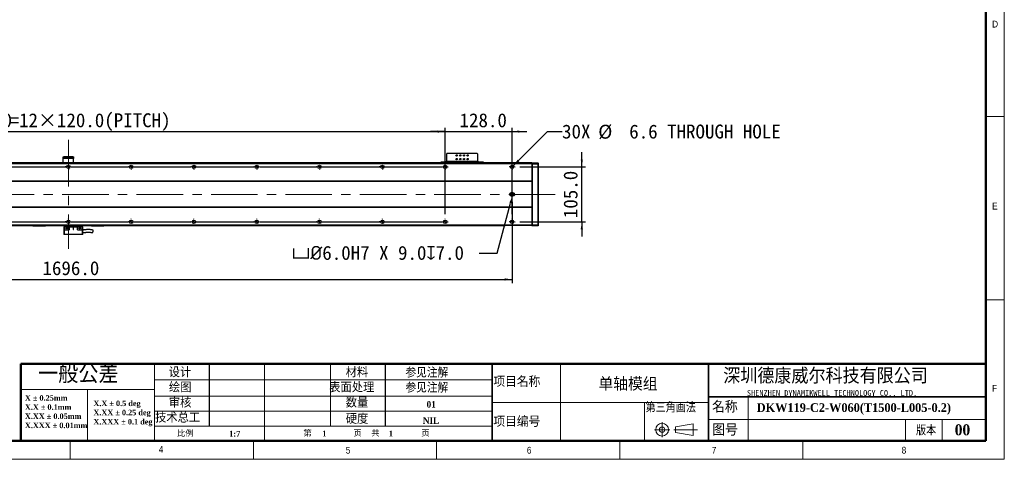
# Model space of a CAD drawing. Header units: millimetres. Extents: x 35 to 2905, y 35 to 2044.
# Tile 2 of 5: x 1023 to 2905, y 35 to 874. Entities that reach past the tile are written whole.
import ezdxf

# ---------------------------------------------------------------- set-up
doc = ezdxf.new("R2010")
doc.units = ezdxf.units.MM
doc.header["$LTSCALE"] = 7
doc.header["$PDSIZE"] = -1
doc.linetypes.add('CENTERX2', pattern=[20.32, 12.7, -2.54, 2.54, -2.54])
doc.layers.add('DIMNS', color=7, linetype='Continuous')
doc.styles.add('SLDTEXTSTYLE1', font='Gothic.ttf', dxfattribs={"width": 0.913})
doc.styles.add('SLDTEXTSTYLE2', font='timesbd.ttf', dxfattribs={"width": 0.933})
doc.styles.add('SLDTEXTSTYLE3', font='txt', dxfattribs={"bigfont": 'bigfont'})
doc.styles.add('SLDTEXTSTYLE4', font='txt', dxfattribs={"bigfont": 'bigfont'})
doc.styles.add('SLDTEXTSTYLE5', font='txt', dxfattribs={"bigfont": 'bigfont'})
doc.styles.add('SLDTEXTSTYLE6', font='txt')
doc.styles.add('SLDTEXTSTYLE7', font='timesbd.ttf', dxfattribs={"width": 0.933, "bigfont": 'bigfont'})
doc.styles.add('SLDTEXTSTYLE8', font='txt')
doc.dimstyles.new('SLDDIMSTYLE0', dxfattribs={"dimtxt": 26.6, "dimasz": 14, "dimexe": 0, "dimexo": 0.0625, "dimgap": 6.65, "dimtad": 2, "dimdec": 1, "dimrnd": 1e-09, "dimzin": 4, "dimdsep": 46, "dimtxsty": 'SLDTEXTSTYLE8', "dimsah": 1, "dimcen": 0.09, "dimadec": 0, "dimazin": 1, "dimtfac": 1, "dimtdec": 1, "dimtofl": 0, "dimtmove": 0, "dimatfit": 3, "dimfxl": 0, "dimfrac": 2, "dimtolj": 1, "dimtzin": 12, "dimarcsym": 0})
doc.dimstyles.new('SLDDIMSTYLE1', dxfattribs={"dimtxt": 26.6, "dimasz": 14, "dimexe": 0, "dimexo": 0.0625, "dimgap": 6.65, "dimtad": 2, "dimdec": 1, "dimrnd": 1e-09, "dimzin": 4, "dimdsep": 46, "dimtxsty": 'SLDTEXTSTYLE8', "dimsah": 1, "dimcen": 0.09, "dimadec": 0, "dimazin": 1, "dimtfac": 1, "dimtdec": 1, "dimtmove": 0, "dimatfit": 0, "dimfxl": 0, "dimfrac": 2, "dimtolj": 1, "dimtzin": 12, "dimarcsym": 0})
doc.dimstyles.new('SLDDIMSTYLE5', dxfattribs={"dimtxt": 26.6, "dimasz": 14, "dimexe": 0, "dimexo": 0.0625, "dimgap": 6.65, "dimtad": 0, "dimtih": 1, "dimtoh": 1, "dimdec": 1, "dimrnd": 1e-09, "dimzin": 4, "dimdsep": 46, "dimtxsty": 'SLDTEXTSTYLE8', "dimsah": 1, "dimcen": 0, "dimadec": 0, "dimazin": 1, "dimtfac": 1, "dimtdec": 1, "dimtofl": 0, "dimtmove": 0, "dimatfit": 3, "dimfxl": 0, "dimfrac": 2, "dimtolj": 1, "dimtzin": 12, "dimarcsym": 0})
doc.dimstyles.new('SLDDIMSTYLE6', dxfattribs={"dimtxt": 26.6, "dimasz": 14, "dimexe": 0, "dimexo": 0.0625, "dimgap": 6.65, "dimtad": 0, "dimtih": 1, "dimtoh": 1, "dimdec": 1, "dimrnd": 1e-09, "dimzin": 12, "dimdsep": 46, "dimtxsty": 'SLDTEXTSTYLE8', "dimsah": 1, "dimcen": 0, "dimadec": 0, "dimazin": 3, "dimtfac": 1, "dimtdec": 1, "dimtofl": 0, "dimtmove": 0, "dimatfit": 3, "dimfxl": 0, "dimfrac": 2, "dimtolj": 1, "dimtzin": 12, "dimarcsym": 0})

# ---------------------------------------------------------------- blocks, each defined once
blk = doc.blocks.new('SW_NOTE_0')
at = {"color": 0, "linetype": 'Continuous', "lineweight": 0, "char_height": 10.5, "attachment_point": 1, "style": 'SLDTEXTSTYLE2'}
for s, insert in [('X.X ± 0.5 deg', (0, 13.8)), ('X.XX ± 0.25 deg', (0, -3.7)), ('X.XXX ± 0.1 deg', (0, -21.2))]:
    blk.add_mtext(s, dxfattribs=dict(at, insert=insert))
blk = doc.blocks.new('SW_NOTE_1')
at = {"color": 0, "linetype": 'Continuous', "lineweight": 0, "char_height": 10.5, "attachment_point": 1, "style": 'SLDTEXTSTYLE2'}
for s, insert in [('X ± 0.25mm ', (0, 13.8)), ('X.X ± 0.1mm', (0, -3.7))]:
    blk.add_mtext(s, dxfattribs=dict(at, insert=insert))
blk = doc.blocks.new('SW_NOTE_2')
at = {"color": 0, "linetype": 'Continuous', "lineweight": 0, "char_height": 10.5, "attachment_point": 1, "style": 'SLDTEXTSTYLE2'}
for s, insert in [('X.XX ± 0.05mm', (0, 13.8)), ('X.XXX ± 0.01mm', (0, -3.7))]:
    blk.add_mtext(s, dxfattribs=dict(at, insert=insert))
blk = doc.blocks.new('_D_13')
at = {"layer": 'DIMNS'}
for p, q in [((268.4, 532), (268.4, 371.4)), ((1964.4, 526.4), (1964.4, 371.4)), ((268.4, 378.4), (1964.4, 378.4))]:
    blk.add_line(p, q, dxfattribs=at)
for points in [[(268.4, 378.4), (282.4, 376.3), (282.4, 380.5)], [(1964.4, 378.4), (1950.4, 380.5), (1950.4, 376.3)]]:
    blk.add_solid(points, dxfattribs=at)
at = {"layer": 'DIMNS', "insert": (1066.9, 413.3), "char_height": 26.6, "attachment_point": 1, "style": 'SLDTEXTSTYLE8'}
blk.add_mtext('1696.0', dxfattribs=at)
blk = doc.blocks.new('_D_14')
at = {"layer": 'DIMNS'}
for p, q in [((2097.6, 593.4), (2097.6, 621.4)), ((1979.1, 593.4), (2104.6, 593.4)), ((2097.6, 488.4), (2097.6, 593.4)), ((1979.1, 488.4), (2104.6, 488.4)), ((2097.6, 488.4), (2097.6, 460.4))]:
    blk.add_line(p, q, dxfattribs=at)
for points in [[(2097.6, 593.4), (2099.7, 607.4), (2095.5, 607.4)], [(2097.6, 488.4), (2095.5, 474.4), (2099.7, 474.4)]]:
    blk.add_solid(points, dxfattribs=at)
at = {"layer": 'DIMNS', "insert": (2062.7, 495.5), "char_height": 26.6, "attachment_point": 1, "rotation": 90, "style": 'SLDTEXTSTYLE8'}
blk.add_mtext('105.0', dxfattribs=at)
blk = doc.blocks.new('_D_16')
at = {"layer": 'DIMNS'}
for p, q in [((396.4, 503.1), (396.4, 667.8)), ((396.4, 660.8), (1836.4, 660.8)), ((1836.4, 503.1), (1836.4, 667.8))]:
    blk.add_line(p, q, dxfattribs=at)
for points in [[(396.4, 660.8), (410.4, 658.7), (410.4, 662.9)], [(1836.4, 660.8), (1822.4, 662.9), (1822.4, 658.7)]]:
    blk.add_solid(points, dxfattribs=at)
at = {"layer": 'DIMNS', "char_height": 26.6, "attachment_point": 1, "style": 'SLDTEXTSTYLE8'}
for s, insert in [('=12×120.0(PITCH)', (1004, 695.7)), ('1440.0', (900, 695.7))]:
    blk.add_mtext(s, dxfattribs=dict(at, insert=insert))
blk = doc.blocks.new('_D_19')
at = {"layer": 'Defpoints', "color": 0}
for p in [(1965.1, 538), (1965.9, 540.9)]:
    blk.add_point(p, dxfattribs=at)
at = {"layer": 'DIMNS', "color": 0, "lineweight": -2}
for p, q in [((1935.8, 428.7), (1961.5, 524.4)), ((1901.5, 428.7), (1935.8, 428.7))]:
    blk.add_line(p, q, dxfattribs=at)
at = {"layer": 'DIMNS', "color": 0}
blk.add_solid([(1959.2, 525), (1963.7, 523.8), (1965.1, 538)], dxfattribs=at)
at = {"layer": 'DIMNS', "color": 0, "insert": (1543.1, 442.5), "char_height": 26.6, "attachment_point": 1, "style": 'SLDTEXTSTYLE8'}
blk.add_mtext('\\A1;{\\fGDT|b0|i0|c134|p2;v\\fISOCPEUR|b0|i0|c134|p34;%%C}6.0H7 X 9.0{\\fGDT|b0|i0|c134|p2;x}7.0', dxfattribs=at)
blk = doc.blocks.new('_D_20')
at = {"layer": 'DIMNS'}
for p, q in [((1966.7, 595.7), (2031.8, 660.8)), ((2031.8, 660.8), (2059.8, 660.8))]:
    blk.add_line(p, q, dxfattribs=at)
blk.add_solid([(1966.7, 595.7), (1978.1, 604.1), (1975.1, 607.1)], dxfattribs=at)
at = {"layer": 'DIMNS', "char_height": 26.6, "attachment_point": 1, "style": 'SLDTEXTSTYLE8'}
for s, insert in [('30X ', (2059.8, 674.2)), ('%%c', (2129, 673.9)), (' 6.6 THROUGH HOLE', (2170.1, 674.2))]:
    blk.add_mtext(s, dxfattribs=dict(at, insert=insert))
blk = doc.blocks.new('_D_21')
at = {"layer": 'DIMNS'}
for p, q in [((1836.4, 660.8), (1808.4, 660.8)), ((1836.4, 503.1), (1836.4, 667.8)), ((1836.4, 660.8), (1964.4, 660.8)), ((1964.4, 503.1), (1964.4, 667.8)), ((1964.4, 660.8), (1992.4, 660.8))]:
    blk.add_line(p, q, dxfattribs=at)
for points in [[(1836.4, 660.8), (1822.4, 662.9), (1822.4, 658.7)], [(1964.4, 660.8), (1978.4, 658.7), (1978.4, 662.9)]]:
    blk.add_solid(points, dxfattribs=at)
at = {"layer": 'DIMNS', "insert": (1863.9, 695.7), "char_height": 26.6, "attachment_point": 1, "style": 'SLDTEXTSTYLE8'}
blk.add_mtext('128.0', dxfattribs=at)
blk = doc.blocks.new('SW_CENTERMARKSYMBOL_0')
at = {"layer": 'DIMNS', "color": 0}
for p, q in [((-5.08, 0), (-5.54, 0)), ((0, 0), (-2.54, 0)), ((0, 5.08), (0, 5.54)), ((0, 0), (0, 2.54)), ((0, 0), (0, -2.54)), ((0, 0), (2.54, 0)), ((5.08, 0), (5.54, 0)), ((0, -5.08), (0, -5.54))]:
    blk.add_line(p, q, dxfattribs=at)
blk = doc.blocks.new('SW_CENTERMARKSYMBOL_2')
at = {"layer": 'DIMNS', "color": 0}
for p, q in [((-5.08, 0), (-5.84, 0)), ((0, 0), (-2.54, 0)), ((0, 5.08), (0, 5.84)), ((0, 0), (0, 2.54)), ((0, 0), (0, -2.54)), ((0, 0), (2.54, 0)), ((5.08, 0), (114.92, 0)), ((114.92, 0), (114.16, 0)), ((120, 0), (117.46, 0)), ((120, 0), (117.46, 0)), ((120, 5.08), (120, 5.84)), ((120, 0), (120, 2.54)), ((120, 0), (120, 2.54)), ((120, 0), (120, -2.54)), ((120, 0), (122.54, 0)), ((120, 0), (120, -2.54)), ((120, 0), (122.54, 0)), ((125.08, 0), (125.84, 0)), ((125.08, 0), (234.92, 0)), ((234.92, 0), (234.16, 0)), ((240, 0), (237.46, 0)), ((240, 0), (237.46, 0)), ((240, 0), (237.46, 0)), ((240, 5.08), (240, 5.84)), ((240, 0), (240, 2.54)), ((240, 0), (240, 2.54)), ((240, 0), (240, 2.54)), ((240, 0), (240, -2.54)), ((240, 0), (242.54, 0)), ((240, 0), (240, -2.54)), ((240, 0), (242.54, 0)), ((240, 0), (240, -2.54)), ((240, 0), (242.54, 0)), ((245.08, 0), (245.84, 0)), ((245.08, 0), (354.92, 0)), ((354.92, 0), (354.16, 0)), ((360, 0), (357.46, 0)), ((360, 0), (357.46, 0)), ((360, 0), (357.46, 0)), ((360, 0), (357.46, 0)), ((360, 5.08), (360, 5.84)), ((360, 0), (360, 2.54)), ((360, 0), (360, 2.54)), ((360, 0), (360, 2.54)), ((360, 0), (360, 2.54)), ((360, 0), (360, -2.54)), ((360, 0), (362.54, 0)), ((360, 0), (360, -2.54)), ((360, 0), (362.54, 0)), ((360, 0), (360, -2.54)), ((360, 0), (362.54, 0)), ((360, 0), (360, -2.54)), ((360, 0), (362.54, 0)), ((365.08, 0), (365.84, 0)), ((365.08, 0), (474.92, 0)), ((474.92, 0), (474.16, 0)), ((480, 0), (477.46, 0)), ((480, 0), (477.46, 0)), ((480, 0), (477.46, 0)), ((480, 0), (477.46, 0)), ((480, 0), (477.46, 0)), ((480, 5.08), (480, 5.84)), ((480, 0), (480, 2.54)), ((480, 0), (480, 2.54)), ((480, 0), (480, 2.54)), ((480, 0), (480, 2.54)), ((480, 0), (480, 2.54)), ((480, 0), (480, -2.54)), ((480, 0), (482.54, 0)), ((480, 0), (480, -2.54)), ((480, 0), (482.54, 0)), ((480, 0), (480, -2.54)), ((480, 0), (482.54, 0)), ((480, 0), (480, -2.54)), ((480, 0), (482.54, 0)), ((480, 0), (480, -2.54)), ((480, 0), (482.54, 0)), ((485.08, 0), (485.84, 0)), ((485.08, 0), (594.92, 0)), ((594.92, 0), (594.16, 0)), ((600, 0), (597.46, 0)), ((600, 0), (597.46, 0)), ((600, 0), (597.46, 0)), ((600, 0), (597.46, 0)), ((600, 0), (597.46, 0)), ((600, 0), (597.46, 0)), ((600, 5.08), (600, 5.84)), ((600, 0), (600, 2.54)), ((600, 0), (600, 2.54)), ((600, 0), (600, 2.54)), ((600, 0), (600, 2.54)), ((600, 0), (600, 2.54)), ((600, 0), (600, 2.54)), ((600, 0), (600, -2.54)), ((600, 0), (602.54, 0)), ((600, 0), (600, -2.54)), ((600, 0), (602.54, 0)), ((600, 0), (600, -2.54)), ((600, 0), (602.54, 0)), ((600, 0), (600, -2.54)), ((600, 0), (602.54, 0)), ((600, 0), (600, -2.54)), ((600, 0), (602.54, 0)), ((600, 0), (600, -2.54)), ((600, 0), (602.54, 0)), ((605.08, 0), (605.84, 0)), ((605.08, 0), (714.92, 0)), ((714.92, 0), (714.16, 0)), ((720, 0), (717.46, 0)), ((720, 0), (717.46, 0)), ((720, 0), (717.46, 0)), ((720, 0), (717.46, 0)), ((720, 0), (717.46, 0)), ((720, 0), (717.46, 0)), ((720, 0), (717.46, 0)), ((720, 5.08), (720, 5.84)), ((720, 0), (720, 2.54)), ((720, 0), (720, 2.54)), ((720, 0), (720, 2.54)), ((720, 0), (720, 2.54)), ((720, 0), (720, 2.54)), ((720, 0), (720, 2.54)), ((720, 0), (720, 2.54)), ((720, 0), (720, -2.54)), ((720, 0), (722.54, 0)), ((720, 0), (720, -2.54)), ((720, 0), (722.54, 0)), ((720, 0), (720, -2.54)), ((720, 0), (722.54, 0)), ((720, 0), (720, -2.54)), ((720, 0), (722.54, 0)), ((720, 0), (720, -2.54)), ((720, 0), (722.54, 0)), ((720, 0), (720, -2.54)), ((720, 0), (722.54, 0)), ((720, 0), (720, -2.54)), ((720, 0), (722.54, 0)), ((725.08, 0), (725.84, 0)), ((725.08, 0), (834.92, 0)), ((834.92, 0), (834.16, 0)), ((840, 0), (837.46, 0)), ((840, 0), (837.46, 0)), ((840, 0), (837.46, 0)), ((840, 0), (837.46, 0)), ((840, 0), (837.46, 0)), ((840, 0), (837.46, 0)), ((840, 5.08), (840, 5.84)), ((840, 0), (840, 2.54)), ((840, 0), (840, 2.54)), ((840, 0), (840, 2.54)), ((840, 0), (840, 2.54)), ((840, 0), (840, 2.54)), ((840, 0), (840, 2.54)), ((840, 0), (840, -2.54)), ((840, 0), (842.54, 0)), ((840, 0), (840, -2.54)), ((840, 0), (842.54, 0)), ((840, 0), (840, -2.54)), ((840, 0), (842.54, 0)), ((840, 0), (840, -2.54)), ((840, 0), (842.54, 0)), ((840, 0), (840, -2.54)), ((840, 0), (842.54, 0)), ((840, 0), (840, -2.54)), ((840, 0), (842.54, 0)), ((845.08, 0), (845.84, 0)), ((845.08, 0), (954.92, 0)), ((954.92, 0), (954.16, 0)), ((960, 0), (957.46, 0)), ((960, 0), (957.46, 0)), ((960, 0), (957.46, 0)), ((960, 0), (957.46, 0)), ((960, 0), (957.46, 0)), ((960, 5.08), (960, 5.84)), ((960, 0), (960, 2.54)), ((960, 0), (960, 2.54)), ((960, 0), (960, 2.54)), ((960, 0), (960, 2.54)), ((960, 0), (960, 2.54)), ((960, 0), (960, -2.54)), ((960, 0), (962.54, 0)), ((960, 0), (960, -2.54)), ((960, 0), (962.54, 0)), ((960, 0), (960, -2.54)), ((960, 0), (962.54, 0)), ((960, 0), (960, -2.54)), ((960, 0), (962.54, 0)), ((960, 0), (960, -2.54)), ((960, 0), (962.54, 0)), ((965.08, 0), (965.84, 0)), ((965.08, 0), (1074.92, 0)), ((1074.92, 0), (1074.16, 0)), ((1080, 0), (1077.46, 0)), ((1080, 0), (1077.46, 0)), ((1080, 0), (1077.46, 0)), ((1080, 0), (1077.46, 0)), ((1080, 5.08), (1080, 5.84)), ((1080, 0), (1080, 2.54)), ((1080, 0), (1080, 2.54)), ((1080, 0), (1080, 2.54)), ((1080, 0), (1080, 2.54)), ((1080, 0), (1080, -2.54)), ((1080, 0), (1082.54, 0)), ((1080, 0), (1080, -2.54)), ((1080, 0), (1082.54, 0)), ((1080, 0), (1080, -2.54)), ((1080, 0), (1082.54, 0)), ((1080, 0), (1080, -2.54)), ((1080, 0), (1082.54, 0)), ((1085.08, 0), (1085.84, 0)), ((1085.08, 0), (1194.92, 0)), ((1194.92, 0), (1194.16, 0)), ((1200, 0), (1197.46, 0)), ((1200, 0), (1197.46, 0)), ((1200, 0), (1197.46, 0)), ((1200, 5.08), (1200, 5.84)), ((1200, 0), (1200, 2.54)), ((1200, 0), (1200, 2.54)), ((1200, 0), (1200, 2.54)), ((1200, 0), (1200, -2.54)), ((1200, 0), (1202.54, 0)), ((1200, 0), (1200, -2.54)), ((1200, 0), (1202.54, 0)), ((1200, 0), (1200, -2.54)), ((1200, 0), (1202.54, 0)), ((1205.08, 0), (1205.84, 0)), ((1205.08, 0), (1314.92, 0)), ((1314.92, 0), (1314.16, 0)), ((1320, 0), (1317.46, 0)), ((1320, 0), (1317.46, 0)), ((1320, 5.08), (1320, 5.84)), ((1320, 0), (1320, 2.54)), ((1320, 0), (1320, 2.54)), ((1320, 0), (1320, -2.54)), ((1320, 0), (1322.54, 0)), ((1320, 0), (1320, -2.54)), ((1320, 0), (1322.54, 0)), ((1325.08, 0), (1325.84, 0)), ((1325.08, 0), (1434.92, 0)), ((1440, 0), (1437.46, 0)), ((1440, 5.08), (1440, 5.84)), ((1440, 0), (1440, 2.54)), ((1440, 0), (1440, -2.54)), ((1440, 0), (1442.54, 0)), ((1445.08, 0), (1445.84, 0)), ((0, -5.08), (0, -5.84)), ((120, -5.08), (120, -5.84)), ((240, -5.08), (240, -5.84)), ((360, -5.08), (360, -5.84)), ((480, -5.08), (480, -5.84)), ((600, -5.08), (600, -5.84)), ((720, -5.08), (720, -5.84)), ((840, -5.08), (840, -5.84)), ((960, -5.08), (960, -5.84)), ((1080, -5.08), (1080, -5.84)), ((1200, -5.08), (1200, -5.84)), ((1320, -5.08), (1320, -5.84)), ((1440, -5.08), (1440, -5.84))]:
    blk.add_line(p, q, dxfattribs=at)
blk = doc.blocks.new('SW_CENTERMARKSYMBOL_3')
at = {"layer": 'DIMNS', "color": 0}
for p, q in [((-125.08, 0), (-125.84, 0)), ((-120, 0), (-122.54, 0)), ((-120, 5.08), (-120, 5.84)), ((-120, 0), (-120, 2.54)), ((-120, 0), (-120, -2.54)), ((-120, 0), (-117.46, 0)), ((-114.92, 0), (-5.08, 0)), ((-5.08, 0), (-5.84, 0)), ((0, 0), (-2.54, 0)), ((0, 0), (-2.54, 0)), ((0, 5.08), (0, 5.84)), ((0, 0), (0, 2.54)), ((0, 0), (0, 2.54)), ((0, 0), (0, -2.54)), ((0, 0), (2.54, 0)), ((0, 0), (0, -2.54)), ((0, 0), (2.54, 0)), ((5.08, 0), (5.84, 0)), ((5.08, 0), (114.92, 0)), ((114.92, 0), (114.16, 0)), ((120, 0), (117.46, 0)), ((120, 0), (117.46, 0)), ((120, 0), (117.46, 0)), ((120, 5.08), (120, 5.84)), ((120, 0), (120, 2.54)), ((120, 0), (120, 2.54)), ((120, 0), (120, 2.54)), ((120, 0), (120, -2.54)), ((120, 0), (122.54, 0)), ((120, 0), (120, -2.54)), ((120, 0), (122.54, 0)), ((120, 0), (120, -2.54)), ((120, 0), (122.54, 0)), ((125.08, 0), (125.84, 0)), ((125.08, 0), (234.92, 0)), ((234.92, 0), (234.16, 0)), ((240, 0), (237.46, 0)), ((240, 0), (237.46, 0)), ((240, 0), (237.46, 0)), ((240, 0), (237.46, 0)), ((240, 5.08), (240, 5.84)), ((240, 0), (240, 2.54)), ((240, 0), (240, 2.54)), ((240, 0), (240, 2.54)), ((240, 0), (240, 2.54)), ((240, 0), (240, -2.54)), ((240, 0), (242.54, 0)), ((240, 0), (240, -2.54)), ((240, 0), (242.54, 0)), ((240, 0), (240, -2.54)), ((240, 0), (242.54, 0)), ((240, 0), (240, -2.54)), ((240, 0), (242.54, 0)), ((245.08, 0), (245.84, 0)), ((245.08, 0), (354.92, 0)), ((354.92, 0), (354.16, 0)), ((360, 0), (357.46, 0)), ((360, 0), (357.46, 0)), ((360, 0), (357.46, 0)), ((360, 0), (357.46, 0)), ((360, 0), (357.46, 0)), ((360, 5.08), (360, 5.84)), ((360, 0), (360, 2.54)), ((360, 0), (360, 2.54)), ((360, 0), (360, 2.54)), ((360, 0), (360, 2.54)), ((360, 0), (360, 2.54)), ((360, 0), (360, -2.54)), ((360, 0), (362.54, 0)), ((360, 0), (360, -2.54)), ((360, 0), (362.54, 0)), ((360, 0), (360, -2.54)), ((360, 0), (362.54, 0)), ((360, 0), (360, -2.54)), ((360, 0), (362.54, 0)), ((360, 0), (360, -2.54)), ((360, 0), (362.54, 0)), ((365.08, 0), (365.84, 0)), ((365.08, 0), (474.92, 0)), ((474.92, 0), (474.16, 0)), ((480, 0), (477.46, 0)), ((480, 0), (477.46, 0)), ((480, 0), (477.46, 0)), ((480, 0), (477.46, 0)), ((480, 0), (477.46, 0)), ((480, 0), (477.46, 0)), ((480, 5.08), (480, 5.84)), ((480, 0), (480, 2.54)), ((480, 0), (480, 2.54)), ((480, 0), (480, 2.54)), ((480, 0), (480, 2.54)), ((480, 0), (480, 2.54)), ((480, 0), (480, 2.54)), ((480, 0), (480, -2.54)), ((480, 0), (482.54, 0)), ((480, 0), (480, -2.54)), ((480, 0), (482.54, 0)), ((480, 0), (480, -2.54)), ((480, 0), (482.54, 0)), ((480, 0), (480, -2.54)), ((480, 0), (482.54, 0)), ((480, 0), (480, -2.54)), ((480, 0), (482.54, 0)), ((480, 0), (480, -2.54)), ((480, 0), (482.54, 0)), ((485.08, 0), (485.84, 0)), ((485.08, 0), (594.92, 0)), ((594.92, 0), (594.16, 0)), ((600, 0), (597.46, 0)), ((600, 0), (597.46, 0)), ((600, 0), (597.46, 0)), ((600, 0), (597.46, 0)), ((600, 0), (597.46, 0)), ((600, 0), (597.46, 0)), ((600, 0), (597.46, 0)), ((600, 5.08), (600, 5.84)), ((600, 0), (600, 2.54)), ((600, 0), (600, 2.54)), ((600, 0), (600, 2.54)), ((600, 0), (600, 2.54)), ((600, 0), (600, 2.54)), ((600, 0), (600, 2.54)), ((600, 0), (600, 2.54)), ((600, 0), (600, -2.54)), ((600, 0), (602.54, 0)), ((600, 0), (600, -2.54)), ((600, 0), (602.54, 0)), ((600, 0), (600, -2.54)), ((600, 0), (602.54, 0)), ((600, 0), (600, -2.54)), ((600, 0), (602.54, 0)), ((600, 0), (600, -2.54)), ((600, 0), (602.54, 0)), ((600, 0), (600, -2.54)), ((600, 0), (602.54, 0)), ((600, 0), (600, -2.54)), ((600, 0), (602.54, 0)), ((605.08, 0), (605.84, 0)), ((605.08, 0), (714.92, 0)), ((714.92, 0), (714.16, 0)), ((720, 0), (717.46, 0)), ((720, 0), (717.46, 0)), ((720, 0), (717.46, 0)), ((720, 0), (717.46, 0)), ((720, 0), (717.46, 0)), ((720, 0), (717.46, 0)), ((720, 5.08), (720, 5.84)), ((720, 0), (720, 2.54)), ((720, 0), (720, 2.54)), ((720, 0), (720, 2.54)), ((720, 0), (720, 2.54)), ((720, 0), (720, 2.54)), ((720, 0), (720, 2.54)), ((720, 0), (720, -2.54)), ((720, 0), (722.54, 0)), ((720, 0), (720, -2.54)), ((720, 0), (722.54, 0)), ((720, 0), (720, -2.54)), ((720, 0), (722.54, 0)), ((720, 0), (720, -2.54)), ((720, 0), (722.54, 0)), ((720, 0), (720, -2.54)), ((720, 0), (722.54, 0)), ((720, 0), (720, -2.54)), ((720, 0), (722.54, 0)), ((725.08, 0), (725.84, 0)), ((725.08, 0), (834.92, 0)), ((834.92, 0), (834.16, 0)), ((840, 0), (837.46, 0)), ((840, 0), (837.46, 0)), ((840, 0), (837.46, 0)), ((840, 0), (837.46, 0)), ((840, 0), (837.46, 0)), ((840, 5.08), (840, 5.84)), ((840, 0), (840, 2.54)), ((840, 0), (840, 2.54)), ((840, 0), (840, 2.54)), ((840, 0), (840, 2.54)), ((840, 0), (840, 2.54)), ((840, 0), (840, -2.54)), ((840, 0), (842.54, 0)), ((840, 0), (840, -2.54)), ((840, 0), (842.54, 0)), ((840, 0), (840, -2.54)), ((840, 0), (842.54, 0)), ((840, 0), (840, -2.54)), ((840, 0), (842.54, 0)), ((840, 0), (840, -2.54)), ((840, 0), (842.54, 0)), ((845.08, 0), (845.84, 0)), ((845.08, 0), (954.92, 0)), ((954.92, 0), (954.16, 0)), ((960, 0), (957.46, 0)), ((960, 0), (957.46, 0)), ((960, 0), (957.46, 0)), ((960, 0), (957.46, 0)), ((960, 5.08), (960, 5.84)), ((960, 0), (960, 2.54)), ((960, 0), (960, 2.54)), ((960, 0), (960, 2.54)), ((960, 0), (960, 2.54)), ((960, 0), (960, -2.54)), ((960, 0), (962.54, 0)), ((960, 0), (960, -2.54)), ((960, 0), (962.54, 0)), ((960, 0), (960, -2.54)), ((960, 0), (962.54, 0)), ((960, 0), (960, -2.54)), ((960, 0), (962.54, 0)), ((965.08, 0), (965.84, 0)), ((965.08, 0), (1074.92, 0)), ((1074.92, 0), (1074.16, 0)), ((1080, 0), (1077.46, 0)), ((1080, 0), (1077.46, 0)), ((1080, 0), (1077.46, 0)), ((1080, 5.08), (1080, 5.84)), ((1080, 0), (1080, 2.54)), ((1080, 0), (1080, 2.54)), ((1080, 0), (1080, 2.54)), ((1080, 0), (1080, -2.54)), ((1080, 0), (1082.54, 0)), ((1080, 0), (1080, -2.54)), ((1080, 0), (1082.54, 0)), ((1080, 0), (1080, -2.54)), ((1080, 0), (1082.54, 0)), ((1085.08, 0), (1085.84, 0)), ((1085.08, 0), (1194.92, 0)), ((1194.92, 0), (1194.16, 0)), ((1200, 0), (1197.46, 0)), ((1200, 0), (1197.46, 0)), ((1200, 5.08), (1200, 5.84)), ((1200, 0), (1200, 2.54)), ((1200, 0), (1200, 2.54)), ((1200, 0), (1200, -2.54)), ((1200, 0), (1202.54, 0)), ((1200, 0), (1200, -2.54)), ((1200, 0), (1202.54, 0)), ((1205.08, 0), (1205.84, 0)), ((1205.08, 0), (1314.92, 0)), ((1320, 0), (1317.46, 0)), ((1320, 5.08), (1320, 5.84)), ((1320, 0), (1320, 2.54)), ((1320, 0), (1320, -2.54)), ((1320, 0), (1322.54, 0)), ((1325.08, 0), (1325.84, 0)), ((-120, -5.08), (-120, -5.84)), ((0, -5.08), (0, -5.84)), ((120, -5.08), (120, -5.84)), ((240, -5.08), (240, -5.84)), ((360, -5.08), (360, -5.84)), ((480, -5.08), (480, -5.84)), ((600, -5.08), (600, -5.84)), ((720, -5.08), (720, -5.84)), ((840, -5.08), (840, -5.84)), ((960, -5.08), (960, -5.84)), ((1080, -5.08), (1080, -5.84)), ((1200, -5.08), (1200, -5.84)), ((1320, -5.08), (1320, -5.84))]:
    blk.add_line(p, q, dxfattribs=at)
blk = doc.blocks.new('SW_CENTERMARKSYMBOL_4')
at = {"layer": 'DIMNS', "color": 0}
for p, q in [((-5.08, 0), (-5.84, 0)), ((0, 0), (-2.54, 0)), ((0, 5.08), (0, 5.84)), ((0, 0), (0, 2.54)), ((0, 0), (0, -2.54)), ((0, 0), (2.54, 0)), ((5.08, 0), (5.84, 0)), ((0, -5.08), (0, -5.84))]:
    blk.add_line(p, q, dxfattribs=at)
blk = doc.blocks.new('SW_CENTERMARKSYMBOL_5')
at = {"layer": 'DIMNS', "color": 0}
for p, q in [((-5.08, 0), (-5.84, 0)), ((0, 0), (-2.54, 0)), ((0, 5.08), (0, 5.84)), ((0, 0), (0, 2.54)), ((0, 0), (0, -2.54)), ((0, 0), (2.54, 0)), ((5.08, 0), (5.84, 0)), ((0, -5.08), (0, -5.84))]:
    blk.add_line(p, q, dxfattribs=at)
blk = doc.blocks.new('SW_DOWELSYMBOL_1')
at = {"linetype": 'Continuous', "lineweight": 18}
h = blk.add_hatch(color=0, dxfattribs=at)
edge = h.paths.add_edge_path(flags=0)
edge.add_arc((0, 0), 3, 180, 270)
edge.add_line((0, -3), (0, 0))
edge.add_line((0, 0), (-3, 0))
h = blk.add_hatch(color=0, dxfattribs=at)
edge = h.paths.add_edge_path(flags=0)
edge.add_arc((0, 0), 3, 0, 90)
edge.add_line((0, 3), (0, 0))
edge.add_line((0, 0), (3, 0))
at = {"layer": 'DIMNS', "color": 0}
blk.add_circle((0, 0), 3, dxfattribs=at)
blk = doc.blocks.new('SW_DOWELSYMBOL_2')
at = {"linetype": 'Continuous', "lineweight": 18}
h = blk.add_hatch(color=0, dxfattribs=at)
edge = h.paths.add_edge_path(flags=0)
edge.add_arc((0, 0), 3, 180, 270)
edge.add_line((0, -3), (0, 0))
edge.add_line((0, 0), (-3, 0))
h = blk.add_hatch(color=0, dxfattribs=at)
edge = h.paths.add_edge_path(flags=0)
edge.add_arc((0, 0), 3, 0, 90)
edge.add_line((0, 3), (0, 0))
edge.add_line((0, 0), (3, 0))
at = {"layer": 'DIMNS', "color": 0}
blk.add_circle((0, 0), 3, dxfattribs=at)

msp = doc.modelspace()

# ---------------------------------------------------------------- linework, layer by layer
at = {"color": 7, "linetype": 'Continuous', "lineweight": 18}
for p, q in [((2905, 35), (2905, 2044)), ((2870, 2009), (2870, 70)), ((2870, 689.5), (2905, 689.5)), ((2870, 339.5), (2905, 339.5)), ((1281, 217), (1281, 192.5)), ((1281, 168), (1281, 217)), ((1281, 192.5), (1281, 217)), ((1491.29, 217), (1491.29, 70)), ((1617, 217), (1617, 98.04)), ((2056.78, 217), (2056.78, 70)), ((1281, 168), (1281, 192.5)), ((1281, 186.61), (1926.29, 186.61)), ((1281, 168), (1025.29, 168)), ((1153.14, 168), (1153.14, 70)), ((1281, 168), (1281, 70)), ((1281, 155.78), (1926.29, 155.78)), ((2415.65, 154), (2415.65, 70)), ((1926.29, 143.5), (2339.76, 143.5)), ((2217.1, 143.5), (2217.1, 70)), ((1281, 126.91), (1926.29, 126.91)), ((1926.29, 98.04), (1281, 98.04)), ((2251.06, 106.04), (2251.06, 77.44)), ((2276.67, 96.73), (2310.66, 102.61)), ((2276.67, 86.23), (2276.67, 96.73)), ((2310.66, 102.61), (2310.66, 80.22)), ((2339.76, 110.88), (2870, 110.88)), ((2716, 110.88), (2716, 70)), ((2786, 110.88), (2786, 70)), ((2236.5, 91.48), (2265.91, 91.48)), ((2273.64, 91.48), (2318.36, 91.48)), ((2276.67, 86.23), (2310.66, 80.22)), ((70, 70), (2870, 70)), ((861, 70), (2870, 70)), ((1120, 35), (1120, 70)), ((1470, 35), (1470, 70)), ((1820, 70), (1820, 35)), ((2170, 35), (2170, 70)), ((2520, 70), (2520, 35)), ((35, 35), (2905, 35))]:
    msp.add_line(p, q, dxfattribs=at)
at = {"color": 7, "linetype": 'Continuous', "lineweight": 50}
for p, q in [((2870, 2009), (2870, 70)), ((1025.29, 217), (1025.29, 70)), ((1025.29, 217), (1281, 217)), ((2870, 217), (1281, 217)), ((70, 70), (2870, 70))]:
    msp.add_line(p, q, dxfattribs=at)
at = {"color": 7, "linetype": 'Continuous', "lineweight": 25}
for p, q in [((1106.37, 610.86), (1106.37, 612.86)), ((1106.37, 612.86), (1107.37, 612.86)), ((1107.37, 610.86), (1106.37, 610.86)), ((1106.37, 609.36), (1106.37, 610.86)), ((1126.37, 609.36), (1106.37, 609.36)), ((1106.37, 600.86), (1106.37, 609.36)), ((1107.37, 612.86), (1107.37, 610.86)), ((1125.37, 612.86), (1107.37, 612.86)), ((1125.37, 610.86), (1107.37, 610.86)), ((1125.37, 610.86), (1125.37, 612.86)), ((1125.37, 612.86), (1126.37, 612.86)), ((1126.37, 610.86), (1125.37, 610.86)), ((1126.37, 612.86), (1126.37, 610.86)), ((1126.37, 610.86), (1126.37, 609.36)), ((1126.37, 600.86), (1126.37, 609.36)), ((1828.87, 600.86), (1828.87, 602.86)), ((1828.87, 602.86), (1829.87, 602.86)), ((1829.87, 602.86), (1829.87, 600.86)), ((1829.87, 602.86), (1837.87, 602.86)), ((1837.87, 602.86), (1837.87, 600.86)), ((1838.87, 602.86), (1837.87, 602.86)), ((1839.87, 618.66), (1838.87, 617.66)), ((1838.87, 617.66), (1838.87, 603.86)), ((1898.87, 603.86), (1838.87, 603.86)), ((1838.87, 600.86), (1838.87, 603.86)), ((1897.87, 618.66), (1839.87, 618.66)), ((1898.87, 617.66), (1897.87, 618.66)), ((1898.87, 603.86), (1898.87, 617.66)), ((1898.87, 603.86), (1898.87, 600.86)), ((1899.87, 602.86), (1898.87, 602.86)), ((1899.87, 602.86), (1899.87, 600.86)), ((1899.87, 602.86), (1907.87, 602.86)), ((1907.87, 600.86), (1907.87, 602.86)), ((1907.87, 602.86), (1908.87, 602.86)), ((1908.87, 602.86), (1908.87, 600.86)), ((2002.37, 600.86), (230.37, 600.86)), ((2002.37, 600.36), (230.37, 600.36)), ((2002.37, 599.36), (230.37, 599.36)), ((2002.37, 600.56), (2002.67, 600.86)), ((2002.37, 600.86), (2002.37, 600.56)), ((2002.37, 600.36), (2002.37, 600.56)), ((2002.37, 600.36), (2002.37, 599.36)), ((2002.37, 599.36), (2002.37, 565.86)), ((2002.37, 598.73), (2002.67, 598.86)), ((2002.67, 600.86), (2002.67, 598.86)), ((2002.67, 600.86), (2014.07, 600.86)), ((2002.67, 598.86), (2002.67, 482.86)), ((2014.07, 598.86), (2002.67, 598.86)), ((2014.07, 598.86), (2014.07, 600.86)), ((2014.37, 600.56), (2014.07, 600.86)), ((2014.07, 482.86), (2014.07, 598.86)), ((2014.37, 598.73), (2014.07, 598.86)), ((2014.37, 600.56), (2014.37, 598.73)), ((2014.37, 598.73), (2014.37, 482.98)), ((2002.37, 565.86), (230.37, 565.86)), ((2002.37, 565.36), (230.37, 565.36)), ((2002.37, 565.86), (2002.37, 565.36)), ((2002.37, 565.36), (2002.37, 516.36)), ((1965.87, 543.86), (1962.87, 543.86)), ((1962.87, 537.86), (1965.87, 537.86)), ((2002.37, 516.36), (230.37, 516.36)), ((2002.37, 515.86), (230.37, 515.86)), ((2002.37, 516.36), (2002.37, 515.86)), ((2002.37, 515.86), (2002.37, 482.36)), ((2002.37, 482.36), (230.37, 482.36)), ((2002.37, 481.36), (230.37, 481.36)), ((1950.87, 481.26), (300.87, 481.26)), ((1950.87, 481.06), (300.87, 481.06)), ((1048.37, 480.66), (1048.37, 481.06)), ((1048.37, 480.66), (1048.67, 480.36)), ((1048.37, 480.66), (1049.37, 480.66)), ((1049.49, 480.36), (1048.67, 480.36)), ((1049.37, 481.06), (1049.37, 480.66)), ((1049.49, 480.36), (1049.37, 480.66)), ((1049.37, 480.66), (1071.37, 480.66)), ((1071.24, 480.36), (1049.49, 480.36)), ((1071.24, 480.36), (1071.37, 480.66)), ((1072.07, 480.36), (1071.24, 480.36)), ((1071.37, 480.66), (1071.37, 481.06)), ((1071.37, 480.66), (1072.37, 480.66)), ((1072.07, 480.36), (1072.37, 480.66)), ((1072.37, 481.06), (1072.37, 480.66)), ((1107.87, 478.96), (1107.87, 464.56)), ((1109.07, 478.96), (1107.87, 478.96)), ((1108.87, 478.96), (1108.87, 481.06)), ((1109.07, 472.96), (1108.87, 472.96)), ((1108.87, 464.56), (1108.87, 472.96)), ((1109.07, 478.96), (1109.07, 472.96)), ((1117.87, 478.96), (1109.07, 478.96)), ((1109.07, 472.96), (1117.87, 472.96)), ((1117.87, 478.96), (1117.87, 472.96)), ((1117.87, 478.96), (1125.62, 478.96)), ((1126.12, 478.96), (1125.62, 478.96)), ((1125.62, 478.96), (1125.62, 474.21)), ((1126.12, 478.96), (1133.87, 478.96)), ((1126.12, 474.21), (1126.12, 478.96)), ((1133.87, 472.96), (1133.87, 478.96)), ((1142.67, 478.96), (1133.87, 478.96)), ((1133.87, 472.96), (1142.67, 472.96)), ((1137.24, 477.41), (1137.44, 477.53)), ((1138.87, 477.01), (1139.01, 476.61)), ((1142.67, 472.96), (1142.67, 478.96)), ((1143.87, 478.96), (1142.67, 478.96)), ((1142.87, 472.96), (1142.67, 472.96)), ((1142.87, 478.96), (1142.87, 481.06)), ((1142.87, 472.96), (1142.87, 464.56)), ((1143.87, 464.56), (1143.87, 478.96)), ((1160.37, 480.66), (1160.37, 481.06)), ((1160.37, 480.66), (1160.67, 480.36)), ((1160.37, 480.66), (1161.37, 480.66)), ((1161.49, 480.36), (1160.67, 480.36)), ((1161.37, 481.06), (1161.37, 480.66)), ((1161.49, 480.36), (1161.37, 480.66)), ((1161.37, 480.66), (1183.37, 480.66)), ((1183.24, 480.36), (1161.49, 480.36)), ((1183.24, 480.36), (1183.37, 480.66)), ((1184.07, 480.36), (1183.24, 480.36)), ((1183.37, 480.66), (1183.37, 481.06)), ((1183.37, 480.66), (1184.37, 480.66)), ((1184.07, 480.36), (1184.37, 480.66)), ((1184.37, 481.06), (1184.37, 480.66)), ((1950.87, 481.36), (1950.87, 481.26)), ((1950.87, 481.06), (1950.87, 481.26)), ((2002.37, 482.98), (2002.67, 482.86)), ((2002.37, 482.36), (2002.37, 481.36)), ((2002.37, 481.16), (2002.37, 481.36)), ((2002.37, 481.16), (2002.67, 480.86)), ((2002.67, 482.86), (2002.67, 480.86)), ((2002.67, 482.86), (2014.07, 482.86)), ((2014.07, 480.86), (2002.67, 480.86)), ((2014.37, 482.98), (2014.07, 482.86)), ((2014.07, 480.86), (2014.07, 482.86)), ((2014.37, 481.16), (2014.07, 480.86)), ((2014.37, 482.98), (2014.37, 481.16)), ((1108.87, 464.56), (1107.87, 464.56)), ((1142.87, 464.56), (1108.87, 464.56)), ((1122.87, 464.56), (1122.87, 464.36)), ((1123.55, 464.36), (1122.87, 464.36)), ((1128.87, 464.36), (1123.55, 464.36)), ((1128.87, 464.36), (1128.87, 464.56)), ((1143.87, 464.56), (1142.87, 464.56))]:
    msp.add_line(p, q, dxfattribs=at)
at = {"color": 7, "linetype": 'Continuous', "lineweight": 35}
for p, q in [((1926.29, 217), (1926.29, 70)), ((2339.76, 217), (2339.76, 70)), ((2339.76, 154), (2870, 154))]:
    msp.add_line(p, q, dxfattribs=at)
at = {"color": 7, "linetype": 'Continuous', "lineweight": 25}
for centre, radius in [((1858.37, 615.36), 1.25), ((1858.37, 608.36), 1.25), ((1865.37, 615.36), 1.25), ((1865.37, 608.36), 1.25), ((1872.37, 615.36), 1.25), ((1872.37, 608.36), 1.25), ((1879.37, 615.36), 1.25), ((1879.37, 608.36), 1.25), ((1116.37, 593.36), 3.3), ((1236.37, 593.36), 3.3), ((1356.37, 593.36), 3.3), ((1476.37, 593.36), 3.3), ((1596.37, 593.36), 3.3), ((1716.37, 593.36), 3.3), ((1836.37, 593.36), 3.3), ((1964.37, 593.36), 3.3), ((1116.37, 488.36), 3.3), ((1236.37, 488.36), 3.3), ((1356.37, 488.36), 3.3), ((1476.37, 488.36), 3.3), ((1596.37, 488.36), 3.3), ((1716.37, 488.36), 3.3), ((1836.37, 488.36), 3.3), ((1964.37, 488.36), 3.3), ((1113.87, 476.46), 1.6), ((1137.87, 476.46), 1.6)]:
    msp.add_circle(centre, radius, dxfattribs=at)
at = {"color": 7, "linetype": 'Continuous', "lineweight": 18}
for radius in [12.25, 5.25]:
    msp.add_circle((2251.06, 91.48), radius, dxfattribs=at)
at = {"color": 7, "linetype": 'Continuous', "lineweight": 25}
for centre, radius, start, end in [((1962.87, 540.86), 3, 90, 270), ((1965.87, 540.86), 3, 270, 90), ((1125.87, 474.21), 0.25, 180, 0)]:
    msp.add_arc(centre, radius, start, end, dxfattribs=at)
for points, knots in [([(1115.01, 476.61), (1115.03, 476.48), (1115.06, 476.22), (1114.96, 475.83), (1114.74, 475.48), (1114.4, 475.22), (1113.98, 475.07), (1113.52, 475.06), (1113.09, 475.19), (1112.86, 475.37), (1112.75, 475.46)], [0, 0, 0, 0, 0.1147377, 0.2305924, 0.3509259, 0.4758245, 0.6054509, 0.7393981, 0.8775419, 1, 1, 1, 1]), ([(1113.85, 477.76), (1113.99, 477.73), (1114.27, 477.68), (1114.63, 477.42), (1114.81, 477.18), (1114.87, 477.03), (1114.87, 477.01)], [0, 0, 0, 0, 0.3223299, 0.6432152, 0.951835, 1, 1, 1, 1]), ([(1137.87, 477.61), (1137.75, 477.6), (1137.52, 477.58), (1137.2, 477.42), (1136.95, 477.18), (1136.77, 476.87), (1136.7, 476.53), (1136.73, 476.18), (1136.87, 475.85), (1137.09, 475.58), (1137.39, 475.39), (1137.73, 475.3), (1138.08, 475.31), (1138.41, 475.43), (1138.7, 475.64), (1138.9, 475.92), (1139.02, 476.26), (1139.01, 476.49), (1139.01, 476.61)], [0, 0, 0, 0, 0.0625027, 0.1249976, 0.1875006, 0.2499981, 0.3124968, 0.3749961, 0.4374967, 0.4999918, 0.562493, 0.6249992, 0.6874945, 0.7499987, 0.812496, 0.8749996, 0.9374988, 1, 1, 1, 1]), ([(1139.01, 476.61), (1139.03, 476.48), (1139.06, 476.22), (1138.96, 475.83), (1138.74, 475.48), (1138.4, 475.22), (1137.98, 475.07), (1137.52, 475.06), (1137.09, 475.19), (1136.86, 475.37), (1136.75, 475.46)], [0, 0, 0, 0, 0.1147374, 0.2305896, 0.3509276, 0.4758259, 0.6054435, 0.7393903, 0.8775422, 1, 1, 1, 1]), ([(1137.85, 477.76), (1137.99, 477.73), (1138.27, 477.68), (1138.63, 477.42), (1138.81, 477.18), (1138.87, 477.03), (1138.87, 477.01)], [0, 0, 0, 0, 0.3223358, 0.6432086, 0.9518342, 1, 1, 1, 1]), ([(1163.18, 472.75), (1162.21, 472.91), (1160.4, 473.19), (1157.93, 473.58), (1155.87, 473.75), (1154.02, 473.79), (1151.98, 473.71), (1150.15, 473.5), (1148.64, 473.28), (1147.63, 473.13), (1146.59, 472.98), (1145.53, 472.86), (1144.61, 472.78), (1144.06, 472.82), (1143.87, 472.83)], [0, 0, 0, 0, 0.1557752, 0.2907855, 0.3967691, 0.4749895, 0.5735875, 0.7047454, 0.7546869, 0.8070848, 0.8612075, 0.9159527, 0.9704039, 1, 1, 1, 1]), ([(1162.61, 467.85), (1162.65, 467.84), (1162.75, 467.8), (1162.94, 468.07), (1163.15, 468.56), (1163.34, 469.26), (1163.48, 470.07), (1163.56, 470.91), (1163.56, 471.69), (1163.49, 472.3), (1163.36, 472.69), (1163.23, 472.72), (1163.18, 472.73)], [0, 0, 0, 0, 0.05740578, 0.16302771, 0.26646707, 0.36997813, 0.47478885, 0.58158565, 0.69023253, 0.79977657, 0.90881809, 1, 1, 1, 1]), ([(1143.87, 467.84), (1144.1, 467.83), (1144.82, 467.81), (1145.96, 467.9), (1147.65, 468.09), (1149.34, 468.36), (1151.02, 468.59), (1152.47, 468.73), (1154.16, 468.82), (1156.07, 468.76), (1158.1, 468.53), (1160.21, 468.17), (1161.76, 467.94), (1162.61, 467.81)], [0, 0, 0, 0, 0.0368698, 0.1125397, 0.1785183, 0.3028051, 0.3842704, 0.4445307, 0.5302879, 0.6473399, 0.7447489, 0.8603545, 1, 1, 1, 1])]:
    msp.add_open_spline(points, degree=3, knots=knots, dxfattribs=at)
at = {"layer": 'DIMNS', "linetype": 'CENTERX2', "lineweight": 18}
for p, q in [((1116.37, 645.01), (1116.37, 436.71)), ((2046.82, 540.86), (185.92, 540.86))]:
    msp.add_line(p, q, dxfattribs=at)
at = {"layer": 'DIMNS', "color": 7}
for p, q in [((1386.18, 98.04), (1386.18, 217)), ((1721.53, 217), (1721.53, 98.04))]:
    msp.add_line(p, q, dxfattribs=at)

# ---------------------------------------------------------------- block references
at = {"color": 7, "linetype": 'Continuous', "lineweight": 0}
for name, p in [('SW_NOTE_1', (1033.26, 143.65)), ('SW_NOTE_0', (1164.24, 133.27)), ('SW_NOTE_2', (1033.26, 108.65))]:
    msp.add_blockref(name, p, dxfattribs=at)
at = {"layer": 'DIMNS'}
for name, p in [('SW_CENTERMARKSYMBOL_3', (516.37, 593.36)), ('SW_CENTERMARKSYMBOL_4', (1964.37, 593.36)), ('SW_CENTERMARKSYMBOL_0', (1964.37, 540.86)), ('SW_DOWELSYMBOL_1', (1962.87, 540.86)), ('SW_DOWELSYMBOL_2', (1965.87, 540.86)), ('SW_CENTERMARKSYMBOL_2', (396.37, 488.36)), ('SW_CENTERMARKSYMBOL_5', (1964.37, 488.36))]:
    msp.add_blockref(name, p, dxfattribs=at)

# ---------------------------------------------------------------- texts
at = {"color": 7, "linetype": 'Continuous', "lineweight": 0}
for s, insert, char_height, attachment_point, style in [('D', (2881.67, 872.52), 12.96, 1, 'SLDTEXTSTYLE1'), ('E', (2881.67, 524.92), 12.96, 1, 'SLDTEXTSTYLE1'), ('一般公差', (1058.35, 215.56), 35, 1, 'SLDTEXTSTYLE4'), ('设计', (1308.15, 211.2), 19.6, 1, 'SLDTEXTSTYLE4'), ('材料', (1646.32, 211.2), 19.6, 1, 'SLDTEXTSTYLE4'), ('参见注解', (1760.75, 209.7), 18.521, 1, 'SLDTEXTSTYLE3'), ('深圳德康威尔科技有限公司', (2367.78, 209.07), 29.6333, 1, 'SLDTEXTSTYLE5'), ('项目名称', (1928.53, 193.57), 20.373, 1, 'SLDTEXTSTYLE4'), ('单轴模组', (2129.33, 190.67), 22.225, 1, 'SLDTEXTSTYLE7'), ('绘图', (1308.57, 182.46), 19.6, 1, 'SLDTEXTSTYLE4'), ('表面处理', (1614.87, 182.46), 19.6, 1, 'SLDTEXTSTYLE4'), ('参见注解', (1760.75, 180.95), 18.521, 1, 'SLDTEXTSTYLE3'), ('F', (2881.67, 176.95), 12.96, 1, 'SLDTEXTSTYLE1'), ('审核', (1308.34, 153.23), 19.6, 1, 'SLDTEXTSTYLE4'), ('数量', (1646.38, 153.23), 19.6, 1, 'SLDTEXTSTYLE4'), ('SHENZHEN DYNAMIKWELL TECHNOLOGY CO., LTD.', (2413.02, 167.18), 11.1125, 1, 'SLDTEXTSTYLE6'), ('01', (1800.9, 146.22), 12.6, 1, 'SLDTEXTSTYLE2'), ('名称', (2346.56, 146.34), 22.225, 1, 'SLDTEXTSTYLE4'), ('DKW119-C2-W060(T1500-L005-0.2)', (2431.84, 142.09), 16.6687, 1, 'SLDTEXTSTYLE2'), ('技术总工', (1282.02, 124.6), 19.6, 1, 'SLDTEXTSTYLE4'), ('硬度', (1646.39, 122.25), 19.6, 1, 'SLDTEXTSTYLE4'), ('NIL', (1793.67, 115.25), 12.6, 1, 'SLDTEXTSTYLE2'), ('项目编号', (1928.53, 117.29), 20.373, 1, 'SLDTEXTSTYLE4'), ('图号', (2346.86, 102.52), 22.225, 1, 'SLDTEXTSTYLE4'), ('版本', (2736.3, 98.31), 17.5, 1, 'SLDTEXTSTYLE4'), ('00', (2825.06, 101.8), 21, 2, 'SLDTEXTSTYLE2'), ('比例', (1324.1, 89.33), 11.2, 1, 'SLDTEXTSTYLE4'), ('1:7', (1423.69, 89.32), 11.2, 1, 'SLDTEXTSTYLE2'), ('第        页', (1565.66, 89.74), 11.2, 1, 'SLDTEXTSTYLE4'), ('1', (1601.53, 89.74), 11.2, 1, 'SLDTEXTSTYLE2'), ('共        页', (1695.31, 89.74), 11.2, 1, 'SLDTEXTSTYLE4'), ('1', (1728.74, 89.74), 11.2, 1, 'SLDTEXTSTYLE2'), ('4', (1289.17, 60.52), 12.96, 1, 'SLDTEXTSTYLE1'), ('5', (1646.39, 58.78), 12.96, 1, 'SLDTEXTSTYLE1'), ('6', (1992.6, 58.78), 12.96, 1, 'SLDTEXTSTYLE1'), ('7', (2346.02, 58.78), 12.96, 1, 'SLDTEXTSTYLE1'), ('8', (2708.84, 58.78), 12.96, 1, 'SLDTEXTSTYLE1')]:
    msp.add_mtext(s, dxfattribs=dict(at, insert=insert, char_height=char_height, attachment_point=attachment_point, style=style))
at = {"layer": 'DIMNS', "color": 7, "insert": (2219.42, 142.13), "char_height": 17.5, "attachment_point": 1, "style": 'SLDTEXTSTYLE4'}
msp.add_mtext('第三角画法', dxfattribs=at)

# ---------------------------------------------------------------- dimensions: what is measured, and where the dimension line sits
at = {"layer": 'DIMNS'}
dim = msp.add_linear_dim(base=(1836.37, 660.79), p1=(396.37, 494.2), p2=(1836.37, 494.2), angle=0, text='<>=12×120.0(PITCH)', dimstyle='SLDDIMSTYLE0', dxfattribs=at)
dim.commit()
dim.dimension.update_dxf_attribs({"geometry": '_D_16', "text_midpoint": (1096.69, 660.79), "dimtype": 160})
for base, p1, p2, dimstyle, picture, middle in [((1964.37, 660.79), (1836.37, 494.2), (1964.37, 494.2), 'SLDDIMSTYLE1', '_D_21', (1906.32, 660.79)), ((1964.37, 378.4), (268.37, 540.86), (1964.37, 535.32), 'SLDDIMSTYLE0', '_D_13', (1118.9, 378.4))]:
    dim = msp.add_linear_dim(base=base, p1=p1, p2=p2, dimstyle=dimstyle, dxfattribs=at)
    dim.commit()
    dim.dimension.update_dxf_attribs({"geometry": picture, "text_midpoint": middle, "dimtype": 160})
dim = msp.add_diameter_dim_2p(p1=(1962.03, 591.03), p2=(1966.7, 595.69), text='30X <> THROUGH HOLE\\P', dimstyle='SLDDIMSTYLE6', dxfattribs=at)
dim.commit()
dim.dimension.update_dxf_attribs({"geometry": '_D_20', "text_midpoint": (2279.3, 660.79), "dimtype": 163})
dim = msp.add_linear_dim(base=(2097.63, 593.36), p1=(1970.21, 488.36), p2=(1970.21, 593.36), angle=90, dimstyle='SLDDIMSTYLE1', dxfattribs=at)
dim.commit()
dim.dimension.update_dxf_attribs({"geometry": '_D_14', "text_midpoint": (2097.63, 537.9), "dimtype": 160})
dim = msp.add_radius_dim(center=(1965.87, 540.86), mpoint=(1965.09, 537.96), text='{\\fGDT|b0|i0|c134|p2;v\\fISOCPEUR|b0|i0|c134|p34;%%C}6.0H7 X 9.0{\\fGDT|b0|i0|c134|p2;x}7.0', dimstyle='SLDDIMSTYLE5', override={"dimpost": '<>'}, dxfattribs=at)
dim.commit()
dim.dimension.update_dxf_attribs({"geometry": '_D_19', "text_midpoint": (1719.01, 428.7), "dimtype": 164})

doc.saveas('drawing.dxf')
